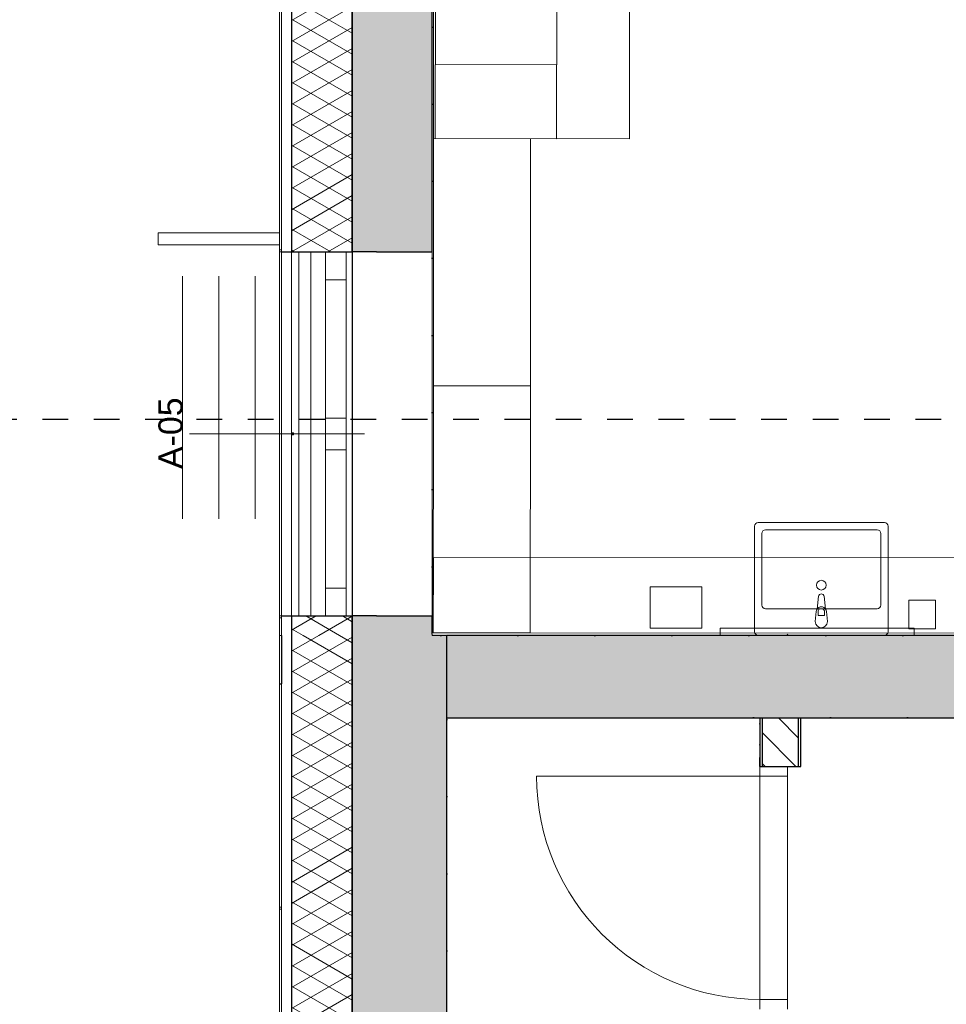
# Model space of a CAD drawing. Header units: millimetres. Extents: x -63554 to 200, y -19084 to 40052.
# Tile 28 of 120: x -49351 to -45531, y -7650 to -3594. Entities that reach past the tile are written whole.
import ezdxf

# ---------------------------------------------------------------- set-up
doc = ezdxf.new("R2010")
doc.units = ezdxf.units.MM
doc.header["$MEASUREMENT"] = 0
for name, pattern in [('Dashed', [211.666667, 105.833333, -105.833333]), ('Dotted', [317.499995, 0, -317.499995]), ('v1', [2800, 1000, -400, 0, -400, 1000, 0])]:
    doc.linetypes.add(name, pattern=pattern)
for name, color, linetype in [('1232_Kandvad vaheseinad', 7, 'Continuous'), ('1241_Välisseinad', 7, 'Continuous'), ('Archicad Windows', 7, 'Continuous'), ('New_014_Ruumi netopind', 7, 'Continuous'), ('New_1241_Välisseinad', 7, 'Continuous'), ('New_1244_Fassaadi varustus', 7, 'Continuous'), ('New_Archicad Window Markers', 7, 'Continuous'), ('New_Archicad Windows', 7, 'Continuous'), ('New_SA- santehnika', 7, 'Continuous'), ('New_SA-mööbel', 7, 'Continuous'), ('SA-mööbel', 7, 'Continuous')]:
    doc.layers.add(name, color=color, linetype=linetype)
for name, color, linetype, lineweight in [('1232_Kandvad vaheseinad_Pen_No__101', 252, 'Continuous', 13), ('1232_Kandvad vaheseinad_Pen_No__41', 7, 'Continuous', 25), ('1241_Välisseinad_Pen_No__101', 252, 'Continuous', 13), ('1241_Välisseinad_Pen_No__41', 7, 'Continuous', 25), ('Archicad Windows_Pen_No__101', 252, 'Continuous', 13), ('New_1241_Välisseinad_Pen_No__101', 252, 'Continuous', 13), ('New_1241_Välisseinad_Pen_No__41', 7, 'Continuous', 25), ('New_1244_Fassaadi varustus_Pen_No__101', 252, 'Continuous', 13), ('New_1311_Vaheseinad_Pen_No__101', 252, 'Continuous', 13), ('New_1311_Vaheseinad_Pen_No__41', 7, 'Continuous', 25), ('New_1321_Põranda kattetarindid_Pen_No__41', 7, 'Continuous', 25), ('New_Archicad Doors_Pen_No__101', 252, 'Continuous', 13), ('New_Archicad Window Markers_Pen_No__1', 7, 'Continuous', 13), ('New_Archicad Window Markers_Pen_No__7', 7, 'Continuous', 35), ('New_Archicad Windows_Pen_No__101', 252, 'Continuous', 13), ('New_SA- santehnika_Pen_No__101', 252, 'Continuous', 13), ('New_SA-mööbel_Pen_No__101', 252, 'Continuous', 13), ('SA-mööbel_Pen_No__101', 252, 'Continuous', 13)]:
    doc.layers.add(name, color=color, linetype=linetype, lineweight=lineweight)
doc.styles.add('GENERATED_STYLE_1', font='arial.ttf')
pattern_1 = [(150, (0, 0), (37.5, 64.9519), []), (210, (0, 0), (-37.5, 64.9519), [])]
pattern_2 = [(0, (0, 0), (0, 86.60254), [0, -50]), (0, (25, 43.3), (0, 86.60254), [0, -50])]
pattern_3 = [(315, (0, 0), (63.6396, 63.6396), [])]

# ---------------------------------------------------------------- blocks, each defined once
blk = doc.blocks.new('Wall_23_1', base_point=(-44590, -6130.1))
at = {"layer": '1232_Kandvad vaheseinad_Pen_No__101', "linetype": 'Continuous', "lineweight": 0, "true_color": 0x4c4c4c}
blk.add_hatch(color=251, dxfattribs=at).paths.add_polyline_path([(-44590, -6130.1), (-47590, -6130.1), (-47590, -6470.1), (-44590, -6470.1)])
at = {"layer": '1232_Kandvad vaheseinad_Pen_No__41', "color": 7, "linetype": 'Continuous', "lineweight": 25, "flags": 128}
for points in [[(-44590, -6130.1), (-47590, -6130.1)], [(-47590, -6470.1), (-44590, -6470.1)]]:
    blk.add_lwpolyline(points, dxfattribs=at)
blk = doc.blocks.new('Wall Niche Rectangular 26[189]_1')
at = {"layer": 'New_Archicad Windows_Pen_No__101', "color": 252, "linetype": 'Continuous', "lineweight": 13}
blk.add_line((-48280, -4542.1), (-48280, -4550.1), dxfattribs=at)
at = {"layer": 'New_Archicad Windows_Pen_No__101', "color": 252, "linetype": 'Continuous', "lineweight": 13, "flags": 128}
blk.add_lwpolyline([(-48280, -4542.1), (-48272, -4542.1), (-48272, -4550.1), (-48280, -4550.1)], close=True, dxfattribs=at)
blk = doc.blocks.new('Wall Niche Rectangular 26[193]_1')
at = {"layer": 'New_Archicad Windows_Pen_No__101', "color": 252, "linetype": 'Continuous', "lineweight": 13}
blk.add_line((-48280, -6050.1), (-48280, -6058.1), dxfattribs=at)
at = {"layer": 'New_Archicad Windows_Pen_No__101', "color": 252, "linetype": 'Continuous', "lineweight": 13, "flags": 128}
blk.add_lwpolyline([(-48280, -6050.1), (-48272, -6050.1), (-48272, -6058.1), (-48280, -6058.1)], close=True, dxfattribs=at)
blk = doc.blocks.new('Wall Niche Rectangular 26[194]_1')
at = {"layer": 'New_Archicad Windows_Pen_No__101', "color": 252, "linetype": 'Continuous', "lineweight": 13}
blk.add_line((-48280, -482), (-48280, -6330), dxfattribs=at)
at = {"layer": 'New_Archicad Windows_Pen_No__101', "color": 252, "linetype": 'Continuous', "lineweight": 13, "flags": 128}
blk.add_lwpolyline([(-48280, -482), (-48272, -482), (-48272, -6330), (-48280, -6330)], close=True, dxfattribs=at)
blk = doc.blocks.new('Wall Niche Rectangular 26[195]_1')
at = {"layer": 'New_Archicad Windows_Pen_No__101', "color": 252, "linetype": 'Continuous', "lineweight": 13}
blk.add_line((-48280, -482), (-48280, -6130.1), dxfattribs=at)
at = {"layer": 'New_Archicad Windows_Pen_No__101', "color": 252, "linetype": 'Continuous', "lineweight": 13, "flags": 128}
blk.add_lwpolyline([(-48280, -482), (-48272, -482), (-48272, -6130.1), (-48280, -6130.1)], close=True, dxfattribs=at)
blk = doc.blocks.new('Wall Niche Rectangular 26[196]_1')
at = {"layer": 'New_Archicad Windows_Pen_No__101', "color": 252, "linetype": 'Continuous', "lineweight": 13}
blk.add_line((-48280, -4550.1), (-48280, -6050.1), dxfattribs=at)
at = {"layer": 'New_Archicad Windows_Pen_No__101', "color": 252, "linetype": 'Continuous', "lineweight": 13, "flags": 128}
blk.add_lwpolyline([(-48280, -4550.1), (-47980, -4550.1), (-47980, -6050.1), (-48280, -6050.1)], close=True, dxfattribs=at)
blk = doc.blocks.new('Wall_120_1', base_point=(-47980, -6130.1))
at = {"layer": 'New_1241_Välisseinad_Pen_No__101', "linetype": 'Continuous', "lineweight": 13}
h = blk.add_hatch(dxfattribs=at)
h.set_pattern_fill('BATT_INSULATION_0001', color=252, style=0, pattern_type=2)
h.set_pattern_definition(pattern_1)
h.paths.add_polyline_path([(-47980, -440), (-48230, -440), (-48230, -4550.1), (-47980, -4550.1)])
h = blk.add_hatch(dxfattribs=at)
h.set_pattern_fill('BATT_INSULATION_0001', color=252, style=0, pattern_type=2)
h.set_pattern_definition(pattern_1)
h.paths.add_polyline_path([(-48230, -6050.1), (-48230, -6130.1), (-47980, -6130.1), (-47980, -6050.1)])
at = {"layer": 'New_1241_Välisseinad_Pen_No__41', "color": 7, "linetype": 'Continuous', "lineweight": 25}
for p, q in [((-48230, -482), (-48230, -4550.1)), ((-48272, -4550.1), (-47980, -4550.1)), ((-47980, -4550.1), (-47980, -6050.1)), ((-48272, -6050.1), (-47980, -6050.1)), ((-48230, -6050.1), (-48230, -6130.1)), ((-48272, -6130.1), (-48272, -6330)), ((-48280, -6330), (-48272, -6330))]:
    blk.add_line(p, q, dxfattribs=at)
at = {"layer": 'New_1241_Välisseinad_Pen_No__41', "color": 7, "linetype": 'Continuous', "lineweight": 25, "flags": 128}
for points in [[(-47980, -4550.1), (-47980, -440)], [(-47980, -6130.1), (-47980, -6050.1)]]:
    blk.add_lwpolyline(points, dxfattribs=at)
at = {"layer": 'New_Archicad Windows', "color": 252, "linetype": 'Continuous', "lineweight": 13}
for name in ['Wall Niche Rectangular 26[194]_1', 'Wall Niche Rectangular 26[195]_1', 'Wall Niche Rectangular 26[189]_1', 'Wall Niche Rectangular 26[196]_1', 'Wall Niche Rectangular 26[193]_1']:
    blk.add_blockref(name, (0, 0), dxfattribs=at)
blk = doc.blocks.new('Wall Niche Rectangular 26[197]_1')
at = {"layer": 'New_Archicad Windows_Pen_No__101', "color": 252, "linetype": 'Continuous', "lineweight": 13}
blk.add_line((-48230, -5296.1), (-48230, -5304.1), dxfattribs=at)
at = {"layer": 'New_Archicad Windows_Pen_No__101', "color": 252, "linetype": 'Continuous', "lineweight": 13, "flags": 128}
blk.add_lwpolyline([(-48230, -5296.1), (-48222, -5296.1), (-48222, -5304.1), (-48230, -5304.1)], close=True, dxfattribs=at)
blk = doc.blocks.new('W Marker 26_3')
at = {"layer": 'New_Archicad Window Markers_Pen_No__1', "color": 7, "linetype": 'Continuous', "lineweight": 13}
blk.add_line((0, -671.4), (0, 50), dxfattribs=at)
at = {"layer": 'New_Archicad Window Markers_Pen_No__7', "color": 7, "lineweight": 35, "insert": (144.8, -697.6), "char_height": 100, "attachment_point": 7, "rotation": 180, "style": 'GENERATED_STYLE_1'}
blk.add_mtext('\\A1;{\\pql;\\pt0;\\fArial|b0|i0|c0|p0;\\W1.000000;A-05\\fArial|b0|i0|c0|p0;\\W1.000000;\\fArial|b0|i0|c0|p0;\\W1.000000;\\fArial|b0|i0|c0|p0;\\W1.000000;}', dxfattribs=at)
blk = doc.blocks.new('Double Window 26[198]_1')
at = {"layer": 'New_Archicad Windows_Pen_No__101', "color": 252, "linetype": 'Continuous', "lineweight": 13}
for p, q in [((-48230, -6050.1), (-48230, -4550.1)), ((-48230, -4550.1), (-48222, -4550.1)), ((-48230, -4550.1), (-48222, -4550.1)), ((-48230, -4550.1), (-48222, -4550.1)), ((-48180, -4550.1), (-48090, -4550.1)), ((-48180, -4550.1), (-48090, -4550.1)), ((-48180, -4550.1), (-48090, -4550.1)), ((-48090, -4550.1), (-48090, -4665.1)), ((-48090, -4550.1), (-48005, -4550.1)), ((-48090, -4550.1), (-48005, -4550.1)), ((-48005, -4665.1), (-48005, -4550.1)), ((-48005, -4550.1), (-47980, -4550.1)), ((-48005, -4550.1), (-47980, -4550.1)), ((-47980, -6050.1), (-47980, -4550.1)), ((-48090, -4665.1), (-48005, -4665.1)), ((-48090, -4665.1), (-48090, -5235.1)), ((-48005, -5235.1), (-48005, -4665.1)), ((-48005, -5235.1), (-48090, -5235.1)), ((-48090, -5235.1), (-48090, -5300.1)), ((-48005, -5300.1), (-48005, -5235.1)), ((-48090, -5300.1), (-48090, -5365.1)), ((-48005, -5365.1), (-48005, -5300.1)), ((-48090, -5365.1), (-48005, -5365.1)), ((-48090, -5365.1), (-48090, -5935.1)), ((-48005, -5935.1), (-48005, -5365.1)), ((-48005, -5935.1), (-48090, -5935.1)), ((-48090, -5935.1), (-48090, -6050.1)), ((-48005, -6050.1), (-48005, -5935.1)), ((-48230, -6050.1), (-48222, -6050.1)), ((-48230, -6050.1), (-48222, -6050.1)), ((-48230, -6050.1), (-48222, -6050.1)), ((-48180, -6050.1), (-48090, -6050.1)), ((-48180, -6050.1), (-48090, -6050.1)), ((-48180, -6050.1), (-48090, -6050.1)), ((-48090, -6050.1), (-48005, -6050.1)), ((-48090, -6050.1), (-48005, -6050.1)), ((-48005, -6050.1), (-47980, -6050.1)), ((-48005, -6050.1), (-47980, -6050.1))]:
    blk.add_line(p, q, dxfattribs=at)
at = {"layer": 'New_Archicad Window Markers', "color": 7, "lineweight": 13, "zscale": 1000, "rotation": 270}
blk.add_blockref('W Marker 26_3', (-47980, -5300.1), dxfattribs=at)
blk = doc.blocks.new('Wall_121_1', base_point=(-47980, -4550.1))
at = {"layer": 'New_1241_Välisseinad_Pen_No__41', "color": 7, "linetype": 'Continuous', "lineweight": 25}
for p, q in [((-48230, -4550.1), (-48222, -4550.1)), ((-48230, -4550.1), (-48222, -4550.1)), ((-48180, -4550.1), (-48090, -4550.1)), ((-48180, -4550.1), (-48090, -4550.1)), ((-48090, -4550.1), (-48005, -4550.1)), ((-48005, -4550.1), (-47980, -4550.1)), ((-48230, -6050.1), (-48222, -6050.1)), ((-48230, -6050.1), (-48222, -6050.1)), ((-48180, -6050.1), (-48090, -6050.1)), ((-48180, -6050.1), (-48090, -6050.1)), ((-48090, -6050.1), (-48005, -6050.1)), ((-48005, -6050.1), (-47980, -6050.1))]:
    blk.add_line(p, q, dxfattribs=at)
at = {"layer": 'New_Archicad Windows', "color": 252, "linetype": 'Continuous', "lineweight": 13}
for name in ['Double Window 26[198]_1', 'Wall Niche Rectangular 26[197]_1']:
    blk.add_blockref(name, (0, 0), dxfattribs=at)
blk = doc.blocks.new('Simple Window Opening[233]_1')
at = {"layer": 'Archicad Windows_Pen_No__101', "color": 252, "linetype": 'Continuous', "lineweight": 13}
for p, q in [((-47880, -4550.1), (-47980, -4550.1)), ((-47980, -6050.1), (-47980, -4550.1)), ((-47880, -4550.1), (-47650, -4550.1)), ((-47650, -6050.1), (-47650, -4550.1)), ((-47880, -6050.1), (-47980, -6050.1)), ((-47880, -6050.1), (-47650, -6050.1))]:
    blk.add_line(p, q, dxfattribs=at)
blk = doc.blocks.new('Wall_177_1', base_point=(-47650, -6130.1))
at = {"layer": '1241_Välisseinad_Pen_No__101', "linetype": 'Continuous', "lineweight": 0, "true_color": 0x4c4c4c}
for points in [[(-47980, -190), (-47980, -4550.1), (-47880, -4550.1), (-47650, -4550.1), (-47650, -190)], [(-47980, -6130.1), (-47650, -6125.1), (-47650, -6050.1), (-47880, -6050.1), (-47980, -6050.1)], [(-47650, -6125.1), (-47980, -6130.1), (-47650, -6130.1)]]:
    blk.add_hatch(color=251, dxfattribs=at).paths.add_polyline_path(points)
at = {"layer": '1241_Välisseinad_Pen_No__41', "color": 7, "linetype": 'Continuous', "lineweight": 25}
for p, q in [((-47880, -4550.1), (-47980, -4550.1)), ((-47880, -4550.1), (-47650, -4550.1)), ((-47880, -6050.1), (-47980, -6050.1)), ((-47880, -6050.1), (-47650, -6050.1))]:
    blk.add_line(p, q, dxfattribs=at)
at = {"layer": '1241_Välisseinad_Pen_No__41', "color": 7, "linetype": 'Continuous', "lineweight": 25, "flags": 128}
for points in [[(-47650, -4550.1), (-47650, 130)], [(-47980, -190), (-47980, -4550.1)], [(-47980, -6050.1), (-47980, -6130.1)], [(-47650, -6125.1), (-47650, -6050.1)]]:
    blk.add_lwpolyline(points, dxfattribs=at)
at = {"layer": 'Archicad Windows', "color": 252, "linetype": 'Continuous', "lineweight": 13}
blk.add_blockref('Simple Window Opening[233]_1', (0, 0), dxfattribs=at)
blk = doc.blocks.new('Solar Shade Straight 17[14]_1', base_point=(-48225, -4550.1))
at = {"layer": 'New_1244_Fassaadi varustus_Pen_No__101', "color": 252, "linetype": 'Continuous', "lineweight": 13, "flags": 128}
blk.add_lwpolyline([(-48150, -4550.1), (-48150, -6050.1), (-48200, -6050.1), (-48200, -4550.1)], close=True, dxfattribs=at)
blk = doc.blocks.new('Solar Shade Straight 17[33]_1', base_point=(-48280, -4446.4))
at = {"layer": 'New_1244_Fassaadi varustus_Pen_No__101', "color": 252, "linetype": 'Continuous', "lineweight": 13, "flags": 128}
blk.add_lwpolyline([(-48280, -4521.4), (-48780, -4521.4), (-48780, -4471.4), (-48280, -4471.4)], close=True, dxfattribs=at)
blk = doc.blocks.new('Solar Shade Straight 17[34]_1', base_point=(-48225, -4550.1))
at = {"layer": 'New_1244_Fassaadi varustus_Pen_No__101', "color": 252, "linetype": 'Continuous', "lineweight": 13, "flags": 128}
blk.add_lwpolyline([(-48150, -4550.1), (-48150, -6050.1), (-48200, -6050.1), (-48200, -4550.1)], close=True, dxfattribs=at)
blk = doc.blocks.new('Solar Shade Straight 17[35]_1', base_point=(-48280, -4525.1))
at = {"layer": 'New_1244_Fassaadi varustus_Pen_No__101', "color": 252, "linetype": 'v1', "lineweight": 13}
for p, q in [((-48680, -4650.1), (-48680, -6000.1)), ((-48530, -4650.1), (-48530, -6000.1)), ((-48380, -4650.1), (-48380, -6000.1))]:
    blk.add_line(p, q, dxfattribs=at)
blk = doc.blocks.new('Lockers 26[129]_1', base_point=(-47137.1, -3474))
at = {"layer": 'New_SA-mööbel_Pen_No__101', "color": 252, "linetype": 'Continuous', "lineweight": 13}
blk.add_line((-47137.3, -3779), (-47637.3, -3778.7), dxfattribs=at)
at = {"layer": 'New_SA-mööbel_Pen_No__101', "color": 252, "linetype": 'Continuous', "lineweight": 13, "flags": 128}
blk.add_lwpolyline([(-47137.1, -3474), (-47137.5, -4084), (-47637.5, -4083.7), (-47637.1, -3473.7)], close=True, dxfattribs=at)
blk = doc.blocks.new('Sanitary_Dryers_Mediclinics_Machflow-hair-dryer-SC0009x_220V(1)[182]_1', base_point=(-46645.8, -6100.7))
at = {"layer": 'New_SA-mööbel_Pen_No__101', "color": 252, "linetype": 'Continuous', "lineweight": 13, "flags": 128}
blk.add_lwpolyline([(-46539.3, -6100.8), (-46539.2, -5930.8), (-46752.2, -5930.6), (-46752.3, -6100.6)], close=True, dxfattribs=at)
blk = doc.blocks.new('wallshelf(1)[185]_1', base_point=(-47645.8, -6120.1))
at = {"layer": 'SA-mööbel_Pen_No__101', "color": 252, "linetype": 'Continuous', "lineweight": 13}
for p, q in [((-47645.6, -5808.8), (-47645.8, -6120.1)), ((-45286.4, -5810.3), (-47645.6, -5808.8)), ((-45286.6, -6121.6), (-45286.4, -5810.3)), ((-47645.8, -6120.1), (-45286.6, -6121.6))]:
    blk.add_line(p, q, dxfattribs=at)
blk = doc.blocks.new('Rectangular Table 01 26[186]_1', base_point=(-47645.1, -5101.9))
at = {"layer": 'New_SA-mööbel_Pen_No__101', "color": 252, "linetype": 'Continuous', "lineweight": 13, "flags": 128}
blk.add_lwpolyline([(-47645.1, -5101.9), (-47645.8, -6120.1), (-47245.8, -6120.3), (-47245.1, -5102.1)], close=True, dxfattribs=at)
blk = doc.blocks.new('Rectangular Table 01 26[187]_1', base_point=(-47643.5, -2558.7))
at = {"layer": 'New_SA-mööbel_Pen_No__101', "color": 252, "linetype": 'Continuous', "lineweight": 13, "flags": 128}
blk.add_lwpolyline([(-47643.5, -2558.7), (-47644.5, -4083.7), (-46837.5, -4084.2), (-46836.5, -2559.2)], close=True, dxfattribs=at)
blk = doc.blocks.new('Rectangular Table 01 26[198]_1', base_point=(-47644.5, -4083.7))
at = {"layer": 'New_SA-mööbel_Pen_No__101', "color": 252, "linetype": 'Continuous', "lineweight": 13, "flags": 128}
blk.add_lwpolyline([(-47644.5, -4083.7), (-47645.1, -5101.9), (-47245.1, -5102.1), (-47244.5, -4083.9)], close=True, dxfattribs=at)
blk = doc.blocks.new('Sanitary_Dispensers_Mediclinics_Liquid-soap-dispenser-Lever-DJP0034x(1)[200]_1', base_point=(-45630.6, -6103.2))
at = {"layer": 'New_SA- santehnika_Pen_No__101', "color": 252, "linetype": 'Continuous', "lineweight": 13, "flags": 128}
blk.add_lwpolyline([(-45685.6, -6103.1), (-45685.5, -5985.1), (-45575.5, -5985.2), (-45575.6, -6103.2)], close=True, dxfattribs=at)
blk = doc.blocks.new('Mirror 26[298]_1', base_point=(-45663.3, -6100.1))
at = {"layer": 'New_SA-mööbel_Pen_No__101', "color": 252, "linetype": 'Continuous', "lineweight": 13}
for p, q in [((-45663.3, -6100.1), (-46463.3, -6100.1)), ((-46463.3, -6100.1), (-46463.3, -6130.1)), ((-45663.3, -6130.1), (-45663.3, -6100.1)), ((-46463.3, -6130.1), (-45663.3, -6130.1))]:
    blk.add_line(p, q, dxfattribs=at)
at = {"layer": 'New_SA-mööbel_Pen_No__101', "color": 252, "linetype": 'Continuous', "lineweight": 13, "flags": 128}
blk.add_lwpolyline([(-45663.3, -6100.1), (-46463.3, -6100.1), (-46463.3, -6130.1), (-45663.3, -6130.1)], close=True, dxfattribs=at)
blk = doc.blocks.new('Basin 26[310]_1', base_point=(-46046.2, -6130.1))
at = {"layer": 'New_SA- santehnika_Pen_No__101', "color": 252, "linetype": 'Continuous', "lineweight": 13}
for p, q in [((-46291.2, -5710.1), (-46291.2, -6005.1)), ((-45816.2, -5695.1), (-46276.2, -5695.1)), ((-45801.2, -6005.1), (-45801.2, -5710.1)), ((-46276.2, -6020.1), (-45816.2, -6020.1)), ((-46059.8, -6033.8), (-46059.8, -6048.7)), ((-46032.6, -6048.7), (-46032.6, -6033.8)), ((-46059.8, -6048.7), (-46032.6, -6048.7))]:
    blk.add_line(p, q, dxfattribs=at)
at = {"layer": 'New_SA- santehnika_Pen_No__101', "color": 252, "linetype": 'Continuous', "lineweight": 13, "flags": 128}
for points in [[(-46306.2, -6130.1), (-45786.2, -6130.1, 0.414214), (-45771.2, -6115.1), (-45771.2, -5680.1, 0.414214), (-45786.2, -5665.1), (-46306.2, -5665.1, 0.414214), (-46321.2, -5680.1), (-46321.2, -6115.1, 0.414214)], [(-46071.2, -6073.6), (-46067.2, -6031.7, -0.12102), (-46063.9, -6022.2), (-46057.3, -5969.2, -0.882566), (-46035.1, -5969.2), (-46028.4, -6022.2, -0.12102), (-46025.2, -6031.7), (-46021.2, -6073.6, -1)]]:
    blk.add_lwpolyline(points, format="xyb", close=True, dxfattribs=at)
at = {"layer": 'New_SA- santehnika_Pen_No__101', "color": 252, "linetype": 'Continuous', "lineweight": 13}
blk.add_circle((-46046.2, -5923.3), 20, dxfattribs=at)
for centre, radius, start, end in [((-46276.2, -5710.1), 15, 90, 180), ((-45816.2, -5710.1), 15, 0, 90), ((-46276.2, -6005.1), 15, 180, 270), ((-46046.2, -6033.6), 21.1, 32.771, 147.229), ((-46046.2, -6033.8), 13.6, 0, 180), ((-45816.2, -6005.1), 15, 270, 0)]:
    blk.add_arc(centre, radius, start, end, dxfattribs=at)
blk = doc.blocks.new('Wall_223_1', base_point=(-47590, -12510.1))
at = {"layer": '1241_Välisseinad_Pen_No__101', "linetype": 'Continuous', "lineweight": 0, "true_color": 0x4c4c4c}
for points in [[(-47590, -6125.1), (-47650, -6125.1), (-47650, -6130.1), (-47590, -6130.1)], [(-47590, -12510.1), (-47590, -6130.1), (-47980, -6130.1), (-47980, -12830.1)]]:
    blk.add_hatch(color=251, dxfattribs=at).paths.add_polyline_path(points)
at = {"layer": '1241_Välisseinad_Pen_No__41', "color": 7, "linetype": 'Continuous', "lineweight": 25, "flags": 128}
for points in [[(-47980, -6130.1), (-47980, -12830.1)], [(-47590, -12510.1), (-47590, -6130.1)]]:
    blk.add_lwpolyline(points, dxfattribs=at)
blk = doc.blocks.new('Wall Niche Rectangular 26[324]_1')
at = {"layer": 'New_Archicad Windows_Pen_No__101', "color": 252, "linetype": 'Continuous', "lineweight": 13}
blk.add_line((-48280, -7250.1), (-48280, -7258.1), dxfattribs=at)
at = {"layer": 'New_Archicad Windows_Pen_No__101', "color": 252, "linetype": 'Continuous', "lineweight": 13, "flags": 128}
blk.add_lwpolyline([(-48280, -7250.1), (-48272, -7250.1), (-48272, -7258.1), (-48280, -7258.1)], close=True, dxfattribs=at)
blk = doc.blocks.new('Wall Niche Rectangular 26[329]_1')
at = {"layer": 'New_Archicad Windows_Pen_No__101', "color": 252, "linetype": 'Continuous', "lineweight": 13}
blk.add_line((-48280, -6130.1), (-48280, -13130.1), dxfattribs=at)
at = {"layer": 'New_Archicad Windows_Pen_No__101', "color": 252, "linetype": 'Continuous', "lineweight": 13, "flags": 128}
blk.add_lwpolyline([(-48280, -6130.1), (-48272, -6130.1), (-48272, -13130.1), (-48280, -13130.1)], close=True, dxfattribs=at)
blk = doc.blocks.new('Wall Niche Rectangular 26[330]_1')
at = {"layer": 'New_Archicad Windows_Pen_No__101', "color": 252, "linetype": 'Continuous', "lineweight": 13}
blk.add_line((-48280, -6130.1), (-48280, -13130.1), dxfattribs=at)
at = {"layer": 'New_Archicad Windows_Pen_No__101', "color": 252, "linetype": 'Continuous', "lineweight": 13, "flags": 128}
blk.add_lwpolyline([(-48280, -6130.1), (-48272, -6130.1), (-48272, -13130.1), (-48280, -13130.1)], close=True, dxfattribs=at)
blk = doc.blocks.new('Wall_227_1', base_point=(-47980, -12830.1))
at = {"layer": 'New_1241_Välisseinad_Pen_No__101', "linetype": 'Continuous', "lineweight": 13}
h = blk.add_hatch(dxfattribs=at)
h.set_pattern_fill('BATT_INSULATION_0001', color=252, style=0, pattern_type=2)
h.set_pattern_definition(pattern_1)
h.paths.add_polyline_path([(-47980, -12830.1), (-47980, -6130.1), (-48230, -6130.1), (-48230, -12830.1)])
at = {"layer": 'New_1241_Välisseinad_Pen_No__41', "color": 7, "linetype": 'Continuous', "lineweight": 25}
blk.add_line((-48230, -6130.1), (-48230, -12830.1), dxfattribs=at)
at = {"layer": 'New_1241_Välisseinad_Pen_No__41', "color": 7, "linetype": 'Continuous', "lineweight": 25, "flags": 128}
blk.add_lwpolyline([(-47980, -12830.1), (-47980, -6130.1)], dxfattribs=at)
at = {"layer": 'New_Archicad Windows', "color": 252, "linetype": 'Continuous', "lineweight": 13}
for name in ['Wall Niche Rectangular 26[329]_1', 'Wall Niche Rectangular 26[330]_1', 'Wall Niche Rectangular 26[324]_1']:
    blk.add_blockref(name, (0, 0), dxfattribs=at)

msp = doc.modelspace()

# ---------------------------------------------------------------- hatches: boundary and pattern name
at = {"layer": 'New_1311_Vaheseinad_Pen_No__101', "linetype": 'Continuous', "lineweight": 13}
h = msp.add_hatch(dxfattribs=at)
h.set_pattern_fill('PLASTER_0001', color=252, style=0, pattern_type=2)
h.set_pattern_definition(pattern_2)
h.paths.add_polyline_path([(-46290, -6125.1), (-46300, -6125.1), (-46300, -6130.1), (-46290, -6130.1)])
h = msp.add_hatch(dxfattribs=at)
h.set_pattern_fill('MASONRY_BLOCK_0001', color=252, style=0, pattern_type=2)
h.set_pattern_definition(pattern_3)
h.paths.add_polyline_path([(-46140, -6125.1), (-46290, -6125.1), (-46290, -6130.1), (-46140, -6130.1)])
h = msp.add_hatch(dxfattribs=at)
h.set_pattern_fill('PLASTER_0001', color=252, style=0, pattern_type=2)
h.set_pattern_definition(pattern_2)
h.paths.add_polyline_path([(-46130, -6125.1), (-46140, -6125.1), (-46140, -6130.1), (-46130, -6130.1)])
h = msp.add_hatch(dxfattribs=at)
h.set_pattern_fill('PLASTER_0001', color=252, style=0, pattern_type=2)
h.set_pattern_definition(pattern_2)
h.paths.add_polyline_path([(-46300, -6670.1), (-46290, -6670.1), (-46290, -6470.1), (-46300, -6470.1)])
h = msp.add_hatch(dxfattribs=at)
h.set_pattern_fill('MASONRY_BLOCK_0001', color=252, style=0, pattern_type=2)
h.set_pattern_definition(pattern_3)
h.paths.add_polyline_path([(-46290, -6470.1), (-46290, -6670.1), (-46140, -6670.1), (-46140, -6470.1)])
h = msp.add_hatch(dxfattribs=at)
h.set_pattern_fill('PLASTER_0001', color=252, style=0, pattern_type=2)
h.set_pattern_definition(pattern_2)
h.paths.add_polyline_path([(-46140, -6470.1), (-46140, -6670.1), (-46130, -6670.1), (-46130, -6470.1)])

# ---------------------------------------------------------------- linework, layer by layer
at = {"color": 240, "linetype": 'Dashed', "true_color": 0xed1f24}
msp.add_lwpolyline([(-49680.2, -5239.9), (-36331.5, -5239.9), (-36331.5, -17040.3), (-49680.2, -17040.3)], close=True, dxfattribs=at)
at = {"layer": 'New_014_Ruumi netopind', "color": 254, "linetype": 'Continuous', "lineweight": 0, "true_color": 0xfdf2d0, "flags": 128}
msp.add_lwpolyline([(-41590, -6180), (-41540, -6180), (-41540, -470), (-41590, -470), (-41590, -110), (-43922.4, -110), (-43922.4, -2910), (-45122.4, -2910), (-45122.4, -110), (-46125, -110), (-47195, -110), (-47195, -565), (-47650, -565), (-47650, -6130.1), (-44590, -6130.1), (-44590, -6180), (-44290, -6180)], close=True, dxfattribs=at)
at = {"layer": 'New_1311_Vaheseinad_Pen_No__41', "color": 7, "linetype": 'Continuous', "lineweight": 25}
for p, q in [((-46290, -6470.1), (-46290, -6670.1)), ((-46140, -6670.1), (-46140, -6470.1)), ((-46300, -6670.1), (-46300, -6633.1)), ((-46130, -6670.1), (-46130, -6633.1)), ((-46300, -6670.1), (-46290, -6670.1)), ((-46290, -6670.1), (-46185, -6670.1)), ((-46185, -6670.1), (-46140, -6670.1)), ((-46140, -6670.1), (-46130, -6670.1))]:
    msp.add_line(p, q, dxfattribs=at)
at = {"layer": 'New_1311_Vaheseinad_Pen_No__41', "color": 7, "linetype": 'Continuous', "lineweight": 25, "flags": 128}
for points in [[(-46300, -6470.1), (-46300, -6670.1)], [(-46130, -6670.1), (-46130, -6470.1)]]:
    msp.add_lwpolyline(points, dxfattribs=at)
at = {"layer": 'New_1321_Põranda kattetarindid_Pen_No__41', "color": 7, "linetype": 'Dotted', "lineweight": 25, "flags": 128}
msp.add_lwpolyline([(-47590, -12510.1), (-29375, -12510.1), (-29375, -6380), (-35355, -6380), (-35355, -110), (-47650, -110), (-47650, -6130.1), (-44440, -6130.1), (-44439.7, -6467.6), (-47589.7, -6470.1)], close=True, dxfattribs=at)
at = {"layer": 'New_Archicad Doors_Pen_No__101', "color": 252, "linetype": 'Continuous', "lineweight": 13}
for p, q in [((-46300, -6670.1), (-46300, -6633.1)), ((-46300, -6670.1), (-46300, -6633.1)), ((-46130, -6670.1), (-46130, -6633.1)), ((-46130, -6670.1), (-46130, -6633.1)), ((-46300, -6670.1), (-46300, -6710.1)), ((-46185, -6670.1), (-46300, -6670.1)), ((-46300, -6670.1), (-46290, -6670.1)), ((-46300, -6670.1), (-46290, -6670.1)), ((-46290, -6670.1), (-46185, -6670.1)), ((-46290, -6670.1), (-46185, -6670.1)), ((-46185, -6710.1), (-46185, -6670.1)), ((-46185, -6670.1), (-46140, -6670.1)), ((-46185, -6670.1), (-46140, -6670.1)), ((-46140, -6670.1), (-46130, -6670.1)), ((-46140, -6670.1), (-46130, -6670.1)), ((-46300, -6710.1), (-47220, -6710.1)), ((-46300, -7630.1), (-46300, -6710.1)), ((-46300, -6710.1), (-46185, -6710.1)), ((-46185, -6710.1), (-46185, -7630.1)), ((-46185, -7630.1), (-46300, -7630.1)), ((-46300, -7630.1), (-46300, -7670.1)), ((-46185, -7670.1), (-46185, -7630.1))]:
    msp.add_line(p, q, dxfattribs=at)
msp.add_arc((-46300, -6710.1), 920, 180, 270, dxfattribs=at)

# ---------------------------------------------------------------- block references
at = {"layer": '1232_Kandvad vaheseinad', "color": 7, "lineweight": 25}
msp.add_blockref('Wall_23_1', (-44590, -6130.1), dxfattribs=at)
at = {"layer": '1241_Välisseinad', "color": 7, "lineweight": 25}
for name, p in [('Wall_177_1', (-47650, -6130.1)), ('Wall_223_1', (-47590, -12510.1))]:
    msp.add_blockref(name, p, dxfattribs=at)
at = {"layer": 'New_1241_Välisseinad', "color": 7, "lineweight": 25}
for name, p in [('Wall_120_1', (-47980, -6130.1)), ('Wall_121_1', (-47980, -4550.1)), ('Wall_227_1', (-47980, -12830.1))]:
    msp.add_blockref(name, p, dxfattribs=at)
at = {"layer": 'New_1244_Fassaadi varustus', "color": 252, "linetype": 'Continuous', "lineweight": 13}
for name, p in [('Solar Shade Straight 17[33]_1', (-48280, -4446.4)), ('Solar Shade Straight 17[14]_1', (-48225, -4550.1)), ('Solar Shade Straight 17[34]_1', (-48225, -4550.1)), ('Solar Shade Straight 17[35]_1', (-48280, -4525.1))]:
    msp.add_blockref(name, p, dxfattribs=at)
at = {"layer": 'New_SA- santehnika', "color": 252, "linetype": 'Continuous', "lineweight": 13}
for name, p in [('Basin 26[310]_1', (-46046.2, -6130.1)), ('Sanitary_Dispensers_Mediclinics_Liquid-soap-dispenser-Lever-DJP0034x(1)[200]_1', (-45630.6, -6103.2))]:
    msp.add_blockref(name, p, dxfattribs=at)
at = {"layer": 'New_SA-mööbel', "color": 252, "linetype": 'Continuous', "lineweight": 13}
for name, p in [('Rectangular Table 01 26[187]_1', (-47643.5, -2558.7)), ('Lockers 26[129]_1', (-47137.1, -3474)), ('Rectangular Table 01 26[198]_1', (-47644.5, -4083.7)), ('Rectangular Table 01 26[186]_1', (-47645.1, -5101.9)), ('Sanitary_Dryers_Mediclinics_Machflow-hair-dryer-SC0009x_220V(1)[182]_1', (-46645.8, -6100.7)), ('Mirror 26[298]_1', (-45663.3, -6100.1))]:
    msp.add_blockref(name, p, dxfattribs=at)
at = {"layer": 'SA-mööbel', "color": 252, "linetype": 'Continuous', "lineweight": 13}
msp.add_blockref('wallshelf(1)[185]_1', (-47645.8, -6120.1), dxfattribs=at)

doc.saveas('drawing.dxf')
